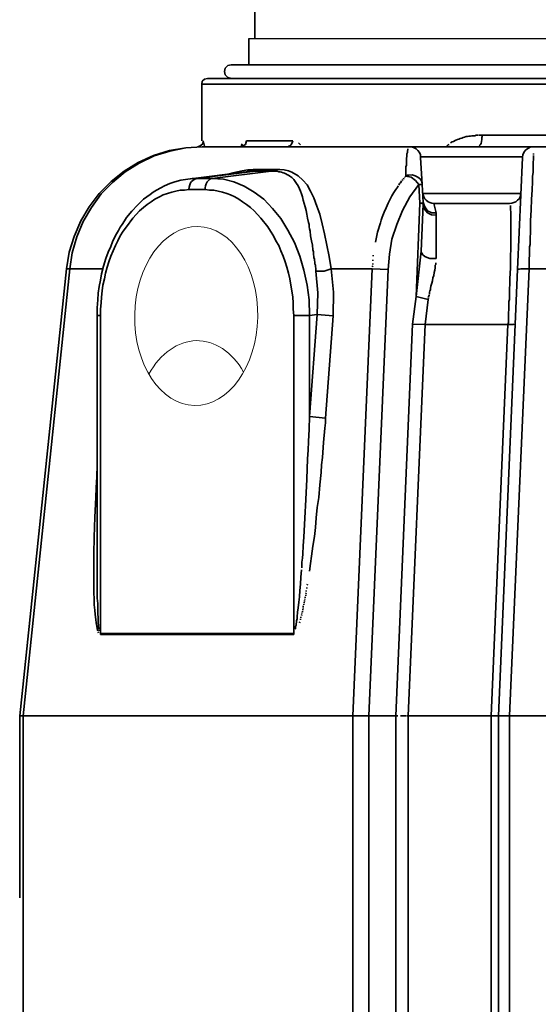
# Model space of a CAD drawing. Header units: millimetres. Extents: x -1661 to 8978, y 10537 to 15989.
# Tile 2 of 24: x -1339 to -883, y 13532 to 14398. Entities that reach past the tile are written whole.
import ezdxf

# ---------------------------------------------------------------- set-up
doc = ezdxf.new("R2010")
doc.units = ezdxf.units.MM
doc.layers.add('C00-00-00-BLACK', color=7, linetype='Continuous')
doc.layers.add('Domyślne', color=7, linetype='Continuous')

# ---------------------------------------------------------------- blocks, each defined once
blk = doc.blocks.new('A$C54842E76')
at = {"layer": 'C00-00-00-BLACK', "color": 7, "linetype": 'Continuous', "lineweight": 35}
for p, q in [((46.2, 1744.91), (46.2, 1714.91)), ((41.1, 1714.91), (41.1, 1691.74)), ((20.35, 1688.78), (19.5, 1685.81)), ((22.46, 1691.32), (20.35, 1688.78)), ((25.42, 1691.74), (22.46, 1691.32)), ((25.42, 1691.74), (414.77, 1691.74)), ((4.66, 1679.88), (2.12, 1679.03)), ((414.77, 1679.88), (4.66, 1679.88)), ((19.5, 1685.81), (20.35, 1682.84)), ((20.35, 1682.84), (22.46, 1680.73)), ((22.46, 1680.73), (25.42, 1679.88)), ((0, 1677.34), (-0.43, 1674.8)), ((414.77, 1674.8), (-0.43, 1674.8)), ((-0.43, 1674.8), (-0.43, 1624.81)), ((2.12, 1679.03), (0, 1677.34)), ((228.35, 1627.35), (229.62, 1627.77)), ((229.62, 1627.77), (230.89, 1628.19)), ((230.89, 1628.19), (232.16, 1628.62)), ((232.16, 1628.62), (233.44, 1628.62)), ((233.44, 1628.62), (234.71, 1629.04)), ((234.71, 1629.04), (235.98, 1629.04)), ((235.98, 1629.04), (237.25, 1629.46)), ((237.25, 1629.46), (238.52, 1629.46)), ((238.52, 1629.46), (239.78, 1629.46)), ((239.78, 1629.46), (241.07, 1629.89)), ((241.07, 1629.89), (241.91, 1629.89)), ((242.34, 1629.89), (243.18, 1629.89)), ((243.6, 1629.89), (244.45, 1629.89)), ((244.88, 1629.89), (245.73, 1629.89)), ((245.73, 1629.89), (246.57, 1629.89)), ((246.57, 1629.89), (246.14, 1627.77)), ((246.14, 1627.77), (246.14, 1626.08)), ((246.57, 1629.89), (414.77, 1629.89)), ((0, 1619.72), (-14.41, 1618.87)), ((0, 1619.72), (-14.41, 1618.87)), ((-1.7, 1620.56), (-3.82, 1619.72)), ((0.43, 1622.27), (-1.7, 1620.56)), ((182.18, 1619.72), (0, 1619.72)), ((0.84, 1624.81), (0.43, 1622.27)), ((0.84, 1624.81), (2.12, 1620.14)), ((34.31, 1620.56), (34.74, 1621.41)), ((34.74, 1621.41), (35.17, 1622.27)), ((38.13, 1621.83), (35.58, 1620.14)), ((38.97, 1624.81), (38.13, 1621.83)), ((38.97, 1624.81), (79.64, 1624.81)), ((76.27, 1620.14), (75.41, 1619.72)), ((77.11, 1620.56), (76.27, 1620.14)), ((77.95, 1620.99), (77.11, 1620.56)), ((78.38, 1621.83), (77.95, 1620.99)), ((79.23, 1623.11), (78.38, 1621.83)), ((79.64, 1624.81), (79.23, 1623.11)), ((84.73, 1623.11), (85.58, 1622.27)), ((85.58, 1622.27), (86.43, 1621.41)), ((182.18, 1619.72), (291.9, 1619.72)), ((183.02, 1619.72), (182.18, 1619.72)), ((184.29, 1619.72), (183.02, 1619.72)), ((186.41, 1618.87), (184.29, 1619.72)), ((215.22, 1619.72), (215.64, 1620.56)), ((215.64, 1620.56), (216.49, 1621.41)), ((216.49, 1621.41), (217.33, 1621.83)), ((218.6, 1623.11), (219.89, 1623.96)), ((219.89, 1623.96), (221.15, 1624.38)), ((221.15, 1624.38), (222.42, 1625.23)), ((222.42, 1625.23), (223.27, 1625.65)), ((223.27, 1625.65), (224.55, 1626.08)), ((224.55, 1626.08), (225.81, 1626.5)), ((225.81, 1626.5), (227.09, 1626.92)), ((227.09, 1626.92), (228.35, 1627.35)), ((244.45, 1621.41), (243.6, 1620.56)), ((245.3, 1622.69), (244.45, 1621.41)), ((245.73, 1624.38), (245.3, 1622.69)), ((246.14, 1626.08), (245.73, 1624.38)), ((288.51, 1619.29), (285.54, 1617.6)), ((291.9, 1619.72), (288.51, 1619.29)), ((588.04, 1619.72), (291.9, 1619.72)), ((-42.79, 1612.1), (-56.35, 1605.74)), ((-42.37, 1611.67), (-55.49, 1605.31)), ((-28.81, 1616.33), (-42.79, 1612.1)), ((-28.38, 1615.91), (-42.37, 1611.67)), ((-14.41, 1618.87), (-28.81, 1616.33)), ((-14.41, 1618.87), (-28.38, 1615.91)), ((179.63, 1609.56), (180.06, 1611.25)), ((180.06, 1613.37), (180.48, 1614.64)), ((180.06, 1611.25), (180.06, 1613.37)), ((180.48, 1615.91), (180.9, 1617.18)), ((180.48, 1614.64), (180.48, 1615.91)), ((180.9, 1617.18), (180.9, 1618.02)), ((188.11, 1618.02), (186.41, 1618.87)), ((189.79, 1616.33), (188.11, 1618.02)), ((191.07, 1614.64), (189.79, 1616.33)), ((191.92, 1612.52), (191.07, 1614.64)), ((191.92, 1610.4), (191.92, 1612.52)), ((191.92, 1610.83), (281.74, 1610.83)), ((191.92, 1610.4), (193.61, 1586.68)), ((277.5, 1511.69), (281.74, 1610.4)), ((282.15, 1612.52), (281.74, 1610.4)), ((283, 1614.64), (282.15, 1612.52)), ((284.28, 1616.33), (283, 1614.64)), ((285.54, 1617.6), (284.28, 1616.33)), ((291.47, 1613.79), (291.47, 1612.94)), ((291.47, 1612.1), (291.47, 1610.4)), ((291.47, 1610.4), (291.47, 1608.28)), ((-56.35, 1605.74), (-68.64, 1598.12)), ((-55.49, 1605.31), (-67.78, 1597.69)), ((179.2, 1602.35), (179.63, 1603.2)), ((179.2, 1601.5), (179.2, 1602.35)), ((179.63, 1607.43), (179.63, 1609.56)), ((179.63, 1604.89), (179.63, 1607.43)), ((179.63, 1604.04), (179.63, 1604.89)), ((179.63, 1603.2), (179.63, 1604.04)), ((291.47, 1608.28), (291.06, 1606.58)), ((291.06, 1606.58), (291.06, 1604.47)), ((291.06, 1604.47), (291.06, 1602.77)), ((291.06, 1602.77), (291.06, 1601.08)), ((-68.64, 1598.12), (-80.07, 1589.22)), ((-67.78, 1597.69), (-78.8, 1588.37)), ((38.55, 1597.69), (-12.71, 1591.33)), ((-5.09, 1591.76), (46.6, 1598.12)), ((8.9, 1591.76), (60.58, 1598.12)), ((27.11, 1596.85), (24.15, 1595.99)), ((29.65, 1597.27), (27.11, 1596.85)), ((35.17, 1598.54), (29.65, 1597.27)), ((40.24, 1599.39), (35.17, 1598.54)), ((39.4, 1597.69), (38.55, 1597.69)), ((40.24, 1598.12), (39.4, 1597.69)), ((44.9, 1599.81), (40.24, 1599.39)), ((41.1, 1598.12), (40.24, 1598.12)), ((41.94, 1598.12), (41.1, 1598.12)), ((42.79, 1598.12), (41.94, 1598.12)), ((43.64, 1598.12), (42.79, 1598.12)), ((44.49, 1598.12), (43.64, 1598.12)), ((49.56, 1599.81), (44.9, 1599.81)), ((45.76, 1598.12), (44.9, 1598.12)), ((46.6, 1598.12), (45.76, 1598.12)), ((46.6, 1598.12), (49.56, 1599.81)), ((60.58, 1598.12), (46.6, 1598.12)), ((63.98, 1599.81), (49.56, 1599.81)), ((60.58, 1598.12), (63.98, 1599.81)), ((61.85, 1598.12), (60.58, 1598.12)), ((63.12, 1598.12), (61.85, 1598.12)), ((63.98, 1598.12), (63.12, 1598.12)), ((68.21, 1599.81), (63.98, 1599.81)), ((65.25, 1598.12), (63.98, 1598.12)), ((66.09, 1598.12), (65.25, 1598.12)), ((67.36, 1597.69), (66.09, 1598.12)), ((68.64, 1597.69), (67.36, 1597.69)), ((72.02, 1599.39), (68.21, 1599.81)), ((69.91, 1597.27), (68.64, 1597.69)), ((71.18, 1596.85), (69.91, 1597.27)), ((72.45, 1596.42), (71.18, 1596.85)), ((75.84, 1598.54), (72.02, 1599.39)), ((73.71, 1595.99), (72.45, 1596.42)), ((74.98, 1595.14), (73.71, 1595.99)), ((75.84, 1594.72), (74.98, 1595.14)), ((78.8, 1597.27), (75.84, 1598.54)), ((77.11, 1593.87), (75.84, 1594.72)), ((78.8, 1592.6), (77.11, 1593.87)), ((84.3, 1594.3), (78.8, 1597.27)), ((88.54, 1590.49), (84.3, 1594.3)), ((177.93, 1592.6), (178.79, 1593.45)), ((179.2, 1600.66), (179.2, 1601.5)), ((179.2, 1599.81), (179.2, 1600.66)), ((179.2, 1598.96), (179.2, 1599.81)), ((179.2, 1597.69), (179.2, 1598.96)), ((179.2, 1596.85), (179.2, 1597.69)), ((179.2, 1595.99), (179.2, 1596.85)), ((179.2, 1595.14), (179.2, 1595.99)), ((179.2, 1593.87), (179.2, 1595.14)), ((179.2, 1593.87), (180.48, 1594.72)), ((183.86, 1593.03), (179.2, 1593.87)), ((180.48, 1594.72), (181.75, 1594.72)), ((181.75, 1594.72), (184.72, 1595.14)), ((184.72, 1595.14), (187.25, 1594.3)), ((187.25, 1594.3), (189.79, 1593.03)), ((291.06, 1597.27), (290.63, 1593.45)), ((290.63, 1593.45), (290.63, 1589.22)), ((291.06, 1601.08), (291.06, 1599.39)), ((291.06, 1599.39), (291.06, 1597.27)), ((-80.07, 1589.22), (-90.66, 1578.62)), ((-78.8, 1588.37), (-88.97, 1578.2)), ((-33.04, 1585.41), (-36.44, 1583.71)), ((-28.38, 1587.52), (-33.04, 1585.41)), ((-24.15, 1588.79), (-28.38, 1587.52)), ((-18.65, 1590.49), (-24.15, 1588.79)), ((-12.71, 1591.33), (-18.65, 1590.49)), ((-8.89, 1591.76), (-12.71, 1591.33)), ((-11.45, 1584.14), (-11.02, 1586.25)), ((-11.02, 1586.25), (-10.16, 1587.95)), ((-10.16, 1587.95), (-9.32, 1589.22)), ((-9.32, 1589.22), (-7.2, 1590.91)), ((-5.09, 1591.76), (-8.89, 1591.76)), ((-7.2, 1590.91), (-5.09, 1591.76)), ((8.9, 1591.76), (-5.09, 1591.76)), ((2.54, 1583.71), (2.97, 1585.41)), ((2.97, 1585.41), (3.39, 1587.1)), ((3.39, 1587.1), (4.24, 1588.79)), ((4.24, 1588.79), (5.5, 1590.06)), ((5.5, 1590.06), (6.36, 1590.91)), ((6.36, 1590.91), (7.63, 1591.76)), ((7.63, 1591.76), (8.9, 1591.76)), ((18.65, 1591.33), (8.9, 1591.76)), ((27.95, 1588.79), (18.65, 1591.33)), ((36.87, 1584.98), (27.95, 1588.79)), ((45.76, 1579.89), (36.87, 1584.98)), ((80.5, 1590.91), (78.8, 1592.6)), ((81.77, 1589.22), (80.5, 1590.91)), ((83.04, 1587.52), (81.77, 1589.22)), ((84.3, 1585.41), (83.04, 1587.52)), ((85.58, 1582.86), (84.3, 1585.41)), ((92.36, 1586.25), (88.54, 1590.49)), ((95.32, 1580.74), (92.36, 1586.25)), ((170.31, 1582.01), (172, 1584.56)), ((172, 1584.56), (172.43, 1585.41)), ((172.86, 1585.83), (173.27, 1586.68)), ((173.27, 1586.68), (173.7, 1587.52)), ((173.7, 1587.52), (174.55, 1587.95)), ((174.55, 1587.95), (174.97, 1588.79)), ((174.97, 1588.79), (175.4, 1589.64)), ((175.82, 1590.06), (176.66, 1590.91)), ((177.09, 1591.33), (177.52, 1592.18)), ((190.65, 1586.68), (182.59, 1575.66)), ((187.68, 1590.06), (183.86, 1593.03)), ((190.65, 1586.68), (187.68, 1590.06)), ((189.79, 1593.03), (191.92, 1591.33)), ((191.49, 1570.15), (190.65, 1586.68)), ((192.77, 1586.68), (190.65, 1586.68)), ((191.92, 1591.33), (193.19, 1589.22)), ((193.61, 1586.68), (192.77, 1586.68)), ((193.19, 1589.22), (193.61, 1586.68)), ((193.61, 1586.68), (194.45, 1570.58)), ((290.63, 1589.22), (290.21, 1581.59)), ((-90.66, 1578.62), (-99.56, 1566.76)), ((-88.97, 1578.2), (-97.45, 1566.34)), ((-45.76, 1577.78), (-51.69, 1573.54)), ((-43.22, 1579.89), (-45.76, 1577.78)), ((-40.24, 1581.59), (-43.22, 1579.89)), ((-36.44, 1583.71), (-40.24, 1581.59)), ((-34.31, 1577.35), (-37.7, 1575.66)), ((-30.5, 1578.62), (-34.31, 1577.35)), ((-26.68, 1579.89), (-30.5, 1578.62)), ((-23.31, 1580.74), (-26.68, 1579.89)), ((-19.49, 1581.59), (-23.31, 1580.74)), ((-15.68, 1581.59), (-19.49, 1581.59)), ((-11.86, 1582.01), (-15.68, 1581.59)), ((-11.86, 1582.01), (-11.45, 1584.14)), ((2.54, 1582.01), (-11.86, 1582.01)), ((2.54, 1582.01), (2.54, 1583.71)), ((6.36, 1581.59), (2.54, 1582.01)), ((10.16, 1581.59), (6.36, 1581.59)), ((13.98, 1580.74), (10.16, 1581.59)), ((17.79, 1579.89), (13.98, 1580.74)), ((21.61, 1578.62), (17.79, 1579.89)), ((24.99, 1577.35), (21.61, 1578.62)), ((28.81, 1575.66), (24.99, 1577.35)), ((54.23, 1573.54), (45.76, 1579.89)), ((86.43, 1580.74), (85.58, 1582.86)), ((87.27, 1578.2), (86.43, 1580.74)), ((88.13, 1575.66), (87.27, 1578.2)), ((98.29, 1574.81), (95.32, 1580.74)), ((165.23, 1573.54), (166.93, 1576.51)), ((166.93, 1576.51), (168.61, 1579.47)), ((168.61, 1579.47), (170.31, 1582.01)), ((194.04, 1579.05), (194.45, 1577.35)), ((194.04, 1578.62), (280.47, 1578.62)), ((194.88, 1575.66), (194.04, 1577.78)), ((194.45, 1577.35), (194.88, 1575.66)), ((279.62, 1575.66), (280.04, 1577.35)), ((280.04, 1577.35), (280.47, 1579.47)), ((290.21, 1581.59), (289.78, 1573.54)), ((-56.78, 1568.45), (-61.85, 1562.95)), ((-51.69, 1573.54), (-56.78, 1568.45)), ((-48.29, 1568.88), (-51.69, 1566.34)), ((-44.9, 1571.43), (-48.29, 1568.88)), ((-41.52, 1573.54), (-44.9, 1571.43)), ((-37.7, 1575.66), (-41.52, 1573.54)), ((32.2, 1573.54), (28.81, 1575.66)), ((35.58, 1571.43), (32.2, 1573.54)), ((38.97, 1568.88), (35.58, 1571.43)), ((42.37, 1566.34), (38.97, 1568.88)), ((61.85, 1565.49), (54.23, 1573.54)), ((88.97, 1572.7), (88.13, 1575.66)), ((89.82, 1569.72), (88.97, 1572.7)), ((90.66, 1566.76), (89.82, 1569.72)), ((100.83, 1567.61), (98.29, 1574.81)), ((103.38, 1560.41), (100.83, 1567.61)), ((161.84, 1565.91), (163.54, 1570.15)), ((163.54, 1570.15), (165.23, 1573.54)), ((182.59, 1575.66), (176.24, 1563.8)), ((191.49, 1570.15), (188.11, 1487.96)), ((193.61, 1569.72), (191.49, 1570.15)), ((191.49, 1570.15), (193.61, 1570.15)), ((192.77, 1527.78), (194.45, 1569.3)), ((193.61, 1570.15), (194.45, 1570.58)), ((194.45, 1569.3), (193.61, 1569.72)), ((194.45, 1571.85), (194.88, 1568.45)), ((195.74, 1566.76), (194.45, 1570.58)), ((194.45, 1570.58), (194.45, 1569.3)), ((195.31, 1565.07), (194.45, 1569.3)), ((194.88, 1575.66), (195.74, 1573.97)), ((195.74, 1573.97), (197.01, 1572.7)), ((197.01, 1572.7), (198.7, 1571.43)), ((198.7, 1571.43), (200.38, 1570.58)), ((200.38, 1570.58), (202.08, 1570.15)), ((202.08, 1570.15), (203.78, 1569.72)), ((203.78, 1569.72), (270.29, 1569.72)), ((203.78, 1569.72), (205.9, 1561.68)), ((270.29, 1569.72), (272.41, 1570.15)), ((271.15, 1567.18), (271.15, 1568.03)), ((271.15, 1565.49), (271.15, 1567.18)), ((272.41, 1570.15), (274.11, 1570.58)), ((274.11, 1570.58), (275.81, 1571.43)), ((275.81, 1571.43), (277.5, 1572.7)), ((277.5, 1572.7), (278.77, 1573.97)), ((278.77, 1573.97), (279.62, 1575.66)), ((289.78, 1573.54), (289.36, 1564.22)), ((-99.56, 1566.76), (-106.77, 1554.47)), ((-97.45, 1566.34), (-104.64, 1554.05)), ((-61.85, 1562.95), (-66.52, 1557.45)), ((-55.08, 1563.37), (-61.01, 1557.01)), ((-51.69, 1566.34), (-55.08, 1563.37)), ((45.76, 1563.37), (42.37, 1566.34)), ((51.69, 1557.01), (45.76, 1563.37)), ((69.05, 1556.59), (61.85, 1565.49)), ((91.5, 1563.8), (90.66, 1566.76)), ((91.93, 1560.41), (91.5, 1563.8)), ((92.79, 1557.01), (91.93, 1560.41)), ((105.49, 1551.93), (103.38, 1560.41)), ((158.45, 1557.87), (160.14, 1562.1)), ((160.14, 1562.1), (161.84, 1565.91)), ((176.24, 1563.8), (171.16, 1551.51)), ((198.27, 1561.68), (195.31, 1565.07)), ((198.27, 1563.37), (195.74, 1566.76)), ((202.08, 1561.68), (198.27, 1563.37)), ((201.67, 1559.99), (198.27, 1561.68)), ((205.9, 1559.56), (201.67, 1559.99)), ((205.9, 1561.68), (202.08, 1561.68)), ((205.9, 1561.68), (205.9, 1559.56)), ((205.9, 1559.56), (205.9, 1521.43)), ((271.15, 1564.22), (271.15, 1565.49)), ((271.56, 1562.53), (271.15, 1564.22)), ((271.56, 1557.87), (271.56, 1562.53)), ((289.36, 1564.22), (288.94, 1554.47)), ((-106.77, 1554.47), (-112.7, 1540.92)), ((-104.64, 1554.05), (-110.15, 1540.49)), ((-70.34, 1551.51), (-72.02, 1548.97)), ((-68.21, 1554.47), (-70.34, 1551.51)), ((-66.52, 1557.45), (-68.21, 1554.47)), ((-61.01, 1557.01), (-66.52, 1549.39)), ((57.62, 1549.39), (51.69, 1557.01)), ((75.41, 1546.43), (69.05, 1556.59)), ((93.63, 1553.2), (92.79, 1557.01)), ((94.06, 1551.51), (93.63, 1553.2)), ((94.06, 1549.39), (94.06, 1551.51)), ((107.61, 1543.03), (105.49, 1551.93)), ((155.05, 1547.28), (155.91, 1550.24)), ((155.91, 1550.24), (156.75, 1552.78)), ((156.75, 1552.78), (157.6, 1555.32)), ((157.6, 1555.32), (158.45, 1557.87)), ((171.16, 1551.51), (166.93, 1538.38)), ((271.56, 1552.36), (271.56, 1557.87)), ((271.56, 1546.01), (271.56, 1552.36)), ((288.94, 1554.47), (288.94, 1549.39)), ((-75.41, 1543.03), (-77.11, 1540.07)), ((-73.71, 1546.01), (-75.41, 1543.03)), ((-72.02, 1541.34), (-74.14, 1537.11)), ((-72.02, 1548.97), (-73.71, 1546.01)), ((-69.48, 1545.58), (-72.02, 1541.34)), ((-66.52, 1549.39), (-69.48, 1545.58)), ((60.16, 1545.58), (57.62, 1549.39)), ((62.69, 1541.34), (60.16, 1545.58)), ((64.82, 1537.11), (62.69, 1541.34)), ((81.34, 1535.41), (75.41, 1546.43)), ((94.47, 1547.7), (94.06, 1549.39)), ((94.9, 1545.58), (94.47, 1547.7)), ((95.32, 1541.34), (94.9, 1545.58)), ((96.17, 1537.11), (95.32, 1541.34)), ((109.72, 1533.3), (107.61, 1543.03)), ((152.95, 1538.8), (153.78, 1541.76)), ((153.78, 1541.76), (154.21, 1544.74)), ((154.21, 1544.74), (155.05, 1547.28)), ((271.56, 1539.22), (271.56, 1546.01)), ((288.94, 1544.74), (288.51, 1539.22)), ((288.94, 1549.39), (288.94, 1544.74)), ((-112.7, 1540.92), (-116.93, 1526.94)), ((-110.15, 1540.49), (-114.38, 1526.51)), ((-78.8, 1536.26), (-80.5, 1532.03)), ((-77.11, 1540.07), (-78.8, 1536.26)), ((-76.26, 1532.87), (-78.37, 1528.21)), ((-74.14, 1537.11), (-76.26, 1532.87)), ((67.36, 1532.87), (64.82, 1537.11)), ((69.05, 1528.21), (67.36, 1532.87)), ((86, 1523.55), (81.34, 1535.41)), ((97.02, 1533.3), (96.17, 1537.11)), ((97.45, 1529.05), (97.02, 1533.3)), ((111.85, 1523.13), (109.72, 1533.3)), ((152.52, 1535.84), (152.95, 1538.8)), ((166.93, 1538.38), (164.8, 1525.24)), ((271.56, 1531.17), (271.56, 1539.22)), ((288.51, 1533.72), (288.1, 1531.6)), ((288.51, 1539.22), (288.51, 1533.72)), ((-116.93, 1526.94), (-119.47, 1512.53)), ((-114.38, 1526.51), (-116.51, 1512.53)), ((-82.61, 1526.94), (-84.73, 1521.43)), ((-80.5, 1532.03), (-82.61, 1526.94)), ((-78.37, 1528.21), (-80.5, 1523.55)), ((71.18, 1523.55), (69.05, 1528.21)), ((97.86, 1527.36), (97.45, 1529.05)), ((97.86, 1526.09), (97.86, 1527.36)), ((97.86, 1524.82), (97.86, 1526.09)), ((98.29, 1523.55), (97.86, 1524.82)), ((150.41, 1523.55), (150.41, 1524.4)), ((164.8, 1525.24), (163.54, 1511.69)), ((192.77, 1527.78), (188.11, 1487.96)), ((192.77, 1526.94), (192.77, 1527.78)), ((193.19, 1526.09), (192.77, 1526.94)), ((194.04, 1524.82), (193.19, 1526.09)), ((195.74, 1523.13), (194.04, 1524.82)), ((271.15, 1522.28), (271.56, 1531.17)), ((288.1, 1523.97), (287.67, 1521.43)), ((288.1, 1531.6), (288.1, 1529.05)), ((288.1, 1529.05), (288.1, 1526.51)), ((288.1, 1526.51), (288.1, 1523.97)), ((-84.73, 1521.43), (-86.85, 1514.65)), ((-82.19, 1518.47), (-83.46, 1513.8)), ((-80.5, 1523.55), (-82.19, 1518.47)), ((72.87, 1518.47), (71.18, 1523.55)), ((74.57, 1513.8), (72.87, 1518.47)), ((89.4, 1511.26), (86, 1523.55)), ((98.29, 1522.28), (98.29, 1523.55)), ((98.72, 1521.01), (98.29, 1522.28)), ((98.72, 1519.74), (98.72, 1521.01)), ((99.13, 1518.47), (98.72, 1519.74)), ((99.13, 1516.77), (99.13, 1518.47)), ((99.56, 1515.5), (99.13, 1516.77)), ((99.56, 1514.23), (99.56, 1515.5)), ((113.54, 1512.53), (111.85, 1523.13)), ((149.98, 1519.32), (149.98, 1520.16)), ((149.98, 1516.34), (149.98, 1517.19)), ((197.85, 1522.28), (195.74, 1523.13)), ((200.38, 1521.43), (197.85, 1522.28)), ((202.94, 1521.43), (200.38, 1521.43)), ((205.9, 1521.43), (202.94, 1521.43)), ((205.47, 1516.34), (205.04, 1515.5)), ((205.04, 1515.5), (205.04, 1514.23)), ((205.47, 1517.61), (205.47, 1516.34)), ((271.15, 1513.38), (271.15, 1522.28)), ((287.67, 1521.43), (287.67, 1518.47)), ((287.67, 1518.47), (287.67, 1515.5)), ((287.67, 1515.5), (287.67, 1512.53)), ((-119.47, 1512.53), (-160.57, 1119.39)), ((-116.51, 1512.53), (-157.6, 1119.39)), ((-117.77, 1512.53), (-118.63, 1512.53)), ((-116.51, 1512.53), (-117.77, 1512.53)), ((-87.27, 1512.53), (-116.51, 1512.53)), ((-88.55, 1507.88), (-89.39, 1502.36)), ((-86.85, 1514.65), (-88.55, 1507.88)), ((-85.16, 1508.72), (-86, 1503.63)), ((-83.46, 1513.8), (-85.16, 1508.72)), ((75.84, 1508.72), (74.57, 1513.8)), ((77.11, 1503.63), (75.84, 1508.72)), ((92.36, 1498.13), (89.4, 1511.26)), ((99.99, 1512.96), (99.56, 1514.23)), ((99.99, 1511.69), (99.99, 1512.96)), ((99.99, 1510.42), (99.99, 1511.69)), ((101.68, 1491.35), (99.99, 1510.42)), ((99.99, 1510.42), (107.19, 1510.42)), ((107.19, 1510.42), (113.54, 1512.53)), ((149.55, 1512.53), (113.54, 1512.53)), ((113.54, 1512.53), (115.65, 1491.77)), ((132.6, 1119.39), (149.55, 1512.53)), ((146.59, 1119.39), (163.54, 1511.69)), ((149.55, 1514.23), (149.98, 1515.07)), ((163.54, 1511.69), (149.55, 1512.53)), ((203.78, 1506.61), (202.94, 1504.48)), ((204.2, 1509.15), (203.78, 1506.61)), ((204.63, 1511.26), (204.2, 1509.15)), ((205.04, 1513.38), (204.63, 1511.26)), ((205.04, 1514.23), (205.04, 1513.38)), ((277.5, 1511.69), (260.55, 1119.39)), ((287.67, 1512.53), (270.29, 1119.39)), ((270.72, 1503.63), (271.15, 1513.38)), ((278.35, 1512.11), (277.5, 1512.11)), ((279.18, 1512.11), (278.35, 1512.11)), ((280.47, 1512.53), (279.18, 1512.11)), ((281.74, 1512.53), (280.47, 1512.53)), ((283.85, 1512.53), (281.74, 1512.53)), ((285.54, 1512.53), (283.85, 1512.53)), ((287.67, 1512.53), (285.54, 1512.53)), ((306.3, 1512.53), (287.67, 1512.53)), ((-89.39, 1502.36), (-90.66, 1496.86)), ((-87.27, 1498.13), (-88.13, 1493.05)), ((-86, 1503.63), (-87.27, 1498.13)), ((77.95, 1498.13), (77.11, 1503.63)), ((78.8, 1493.05), (77.95, 1498.13)), ((94.06, 1485), (92.36, 1498.13)), ((202.08, 1499.82), (201.24, 1497.28)), ((202.51, 1501.94), (202.08, 1499.82)), ((202.94, 1504.48), (202.51, 1501.94)), ((270.72, 1501.94), (270.72, 1503.63)), ((270.72, 1500.67), (270.72, 1501.94)), ((270.72, 1498.98), (270.72, 1500.67)), ((270.72, 1497.71), (270.72, 1498.98)), ((-91.52, 1490.92), (-91.93, 1485)), ((-90.66, 1496.86), (-91.52, 1490.92)), ((-88.13, 1493.05), (-88.55, 1487.54)), ((79.64, 1487.54), (78.8, 1493.05)), ((101.25, 1472.29), (101.68, 1491.35)), ((115.65, 1491.77), (115.24, 1471.02)), ((199.54, 1489.65), (199.54, 1488.81)), ((200.38, 1493.05), (199.97, 1491.77)), ((199.97, 1491.77), (199.97, 1490.08)), ((200.81, 1493.9), (200.38, 1493.05)), ((201.24, 1497.28), (200.81, 1495.17)), ((200.81, 1495.17), (200.81, 1493.9)), ((270.29, 1496.01), (270.72, 1497.71)), ((270.29, 1494.74), (270.29, 1496.01)), ((270.29, 1493.05), (270.29, 1494.74)), ((270.29, 1491.77), (270.29, 1493.05)), ((270.29, 1490.08), (270.29, 1491.77)), ((270.29, 1488.38), (270.29, 1490.08)), ((-91.93, 1485), (-92.36, 1478.21)), ((-88.97, 1482.46), (-89.39, 1476.94)), ((-88.55, 1487.54), (-88.97, 1482.46)), ((80.07, 1482.46), (79.64, 1487.54)), ((80.07, 1476.94), (80.07, 1482.46)), ((94.47, 1471.44), (94.06, 1485)), ((188.11, 1487.96), (185.15, 1463.81)), ((188.11, 1487.96), (198.7, 1485.42)), ((198.7, 1485.42), (196.15, 1463.39)), ((199.12, 1486.69), (198.7, 1485.84)), ((199.54, 1488.81), (199.12, 1487.96)), ((199.12, 1487.96), (199.12, 1487.11)), ((269.88, 1483.73), (270.29, 1485.42)), ((269.88, 1482.46), (269.88, 1483.73)), ((269.88, 1480.76), (269.88, 1482.46)), ((269.88, 1479.06), (269.88, 1480.76)), ((270.29, 1487.11), (270.29, 1488.38)), ((270.29, 1485.42), (270.29, 1487.11)), ((-92.36, 1478.21), (-92.36, 1471.44)), ((-89.39, 1476.94), (-89.39, 1471.44)), ((80.5, 1471.44), (80.07, 1476.94)), ((94.47, 1471.44), (101.25, 1472.29)), ((94.47, 1382.48), (101.25, 1472.29)), ((115.24, 1471.02), (101.25, 1472.29)), ((269.45, 1474.4), (269.88, 1476.1)), ((269.45, 1472.71), (269.45, 1474.4)), ((269.45, 1471.44), (269.45, 1472.71)), ((269.88, 1477.79), (269.88, 1479.06)), ((269.88, 1476.1), (269.88, 1477.79)), ((-89.39, 1471.44), (-92.36, 1471.44)), ((-92.36, 1471.44), (-92.36, 1247.76)), ((-89.39, 1471.44), (-89.39, 1191.83)), ((80.5, 1191.83), (80.5, 1471.44)), ((80.5, 1471.44), (94.47, 1471.44)), ((94.47, 1382.48), (94.47, 1471.44)), ((115.24, 1471.02), (108.45, 1381.21)), ((185.15, 1463.81), (170.31, 1119.39)), ((196.15, 1463.39), (181.33, 1119.39)), ((185.15, 1463.81), (196.15, 1463.39)), ((196.15, 1463.39), (269.02, 1463.39)), ((254.2, 1119.39), (269.02, 1463.39)), ((269.02, 1463.39), (269.45, 1465.08)), ((270.29, 1463.39), (269.02, 1463.39)), ((269.45, 1469.75), (269.45, 1471.44)), ((269.45, 1468.05), (269.45, 1469.75)), ((269.45, 1466.35), (269.45, 1468.05)), ((269.45, 1465.08), (269.45, 1466.35)), ((271.56, 1463.39), (270.29, 1463.39)), ((272.84, 1463.39), (271.56, 1463.39)), ((273.68, 1463.39), (272.84, 1463.39)), ((274.53, 1463.81), (273.68, 1463.39)), ((94.06, 1371.46), (94.47, 1382.48)), ((108.45, 1381.21), (94.47, 1382.48)), ((108.04, 1372.31), (108.45, 1376.98)), ((108.45, 1376.98), (108.45, 1381.21)), ((93.63, 1360.45), (94.06, 1371.46)), ((106.76, 1359.6), (108.04, 1372.31)), ((93.2, 1352.83), (93.63, 1360.45)), ((105.91, 1346.47), (106.76, 1359.6)), ((92.79, 1345.2), (93.2, 1352.83)), ((91.93, 1327.4), (92.79, 1345.2)), ((105.06, 1340.11), (105.91, 1346.47)), ((-92.36, 1336.3), (-92.79, 1332.91)), ((103.38, 1322.32), (104.65, 1333.34)), ((104.65, 1333.34), (105.06, 1340.11)), ((-92.79, 1329.09), (-93.2, 1320.2)), ((-92.79, 1332.91), (-92.79, 1329.09)), ((91.09, 1309.6), (91.93, 1327.4)), ((-93.2, 1320.2), (-93.63, 1311.3)), ((102.52, 1311.3), (103.38, 1322.32)), ((-93.63, 1311.3), (-94.48, 1293.94)), ((90.24, 1293.08), (91.09, 1309.6)), ((101.25, 1302.41), (102.52, 1311.3)), ((100.41, 1293.51), (101.25, 1302.41)), ((-94.48, 1293.94), (-94.9, 1276.56)), ((89.4, 1276.56), (90.24, 1293.08)), ((99.56, 1285.03), (100.41, 1293.51)), ((98.72, 1276.99), (99.56, 1285.03)), ((-94.9, 1276.56), (-95.32, 1261.74)), ((88.97, 1268.93), (89.4, 1276.56)), ((97.45, 1268.51), (98.72, 1276.99)), ((88.54, 1261.74), (88.97, 1268.93)), ((96.17, 1259.61), (97.45, 1268.51)), ((-95.32, 1261.74), (-95.32, 1246.48)), ((87.7, 1254.54), (88.13, 1257.91)), ((88.13, 1257.91), (88.54, 1261.74)), ((95.32, 1253.26), (96.17, 1259.61)), ((-92.36, 1247.76), (-92.36, 1240.98)), ((86.86, 1241.39), (87.27, 1247.76)), ((87.7, 1252.84), (87.7, 1254.54)), ((87.7, 1251.15), (87.7, 1252.84)), ((87.7, 1250.29), (87.7, 1251.15)), ((87.7, 1249.45), (87.7, 1250.29)), ((94.47, 1246.48), (95.32, 1253.26)), ((-95.32, 1246.48), (-95.32, 1240.13)), ((-95.32, 1240.13), (-95.32, 1233.35)), ((-92.36, 1240.98), (-92.36, 1234.2)), ((86.43, 1235.04), (86.86, 1241.39)), ((-95.32, 1233.35), (-95.32, 1227.84)), ((-92.36, 1234.2), (-92.36, 1228.69)), ((85.58, 1224.03), (86, 1229.53)), ((86, 1229.53), (86.43, 1235.04)), ((91.5, 1228.69), (91.5, 1229.53)), ((91.93, 1231.23), (91.93, 1232.07)), ((92.36, 1234.2), (92.79, 1235.04)), ((-95.32, 1227.84), (-94.9, 1221.91)), ((-94.9, 1221.91), (-94.9, 1216.83)), ((-92.36, 1228.69), (-92.36, 1222.77)), ((-92.36, 1222.77), (-91.93, 1218.1)), ((85.16, 1219.37), (85.58, 1224.03)), ((90.24, 1221.49), (90.24, 1222.34)), ((90.66, 1223.18), (90.66, 1224.03)), ((91.09, 1226.57), (91.5, 1227.42)), ((91.09, 1224.88), (91.09, 1225.73)), ((-94.9, 1216.83), (-94.48, 1212.17)), ((-94.48, 1212.17), (-94.05, 1208.36)), ((-91.93, 1218.1), (-91.93, 1213.01)), ((-91.93, 1213.01), (-91.93, 1209.21)), ((83.88, 1210.48), (84.3, 1214.28)), ((84.3, 1214.28), (85.16, 1219.37)), ((88.54, 1212.17), (88.54, 1213.01)), ((88.97, 1215.14), (88.97, 1215.98)), ((88.97, 1213.85), (88.97, 1214.71)), ((89.4, 1216.83), (89.4, 1217.67)), ((89.82, 1219.79), (90.24, 1220.63)), ((89.82, 1218.51), (89.82, 1219.37)), ((-94.05, 1208.36), (-93.63, 1204.12)), ((-93.63, 1204.12), (-93.2, 1201.15)), ((-91.93, 1209.21), (-91.52, 1205.38)), ((-91.52, 1205.38), (-91.52, 1203.69)), ((-91.52, 1203.69), (-91.52, 1201.99)), ((83.04, 1202.85), (83.46, 1204.54)), ((83.46, 1206.24), (83.88, 1210.48)), ((83.46, 1204.54), (83.46, 1206.24)), ((86.43, 1203.69), (86.43, 1204.54)), ((86.86, 1205.38), (86.86, 1206.24)), ((87.27, 1207.51), (87.7, 1208.36)), ((87.7, 1209.21), (87.7, 1210.05)), ((88.13, 1210.48), (88.13, 1211.32)), ((-93.2, 1201.15), (-92.79, 1198.19)), ((-92.79, 1198.19), (-92.36, 1196.07)), ((-92.36, 1196.07), (-91.93, 1193.95)), ((-91.52, 1201.99), (-91.52, 1200.73)), ((-91.52, 1200.73), (-91.09, 1199.46)), ((-91.09, 1199.46), (-91.09, 1198.19)), ((-91.09, 1198.19), (-91.09, 1196.92)), ((-91.09, 1196.92), (-90.66, 1196.07)), ((-90.66, 1196.07), (-90.66, 1195.23)), ((-90.66, 1194.79), (-90.66, 1193.95)), ((81.77, 1195.65), (82.2, 1196.5)), ((82.2, 1197.76), (82.61, 1199.03)), ((82.2, 1196.5), (82.2, 1197.76)), ((82.61, 1200.3), (83.04, 1201.58)), ((82.61, 1199.03), (82.61, 1200.3)), ((83.04, 1201.58), (83.04, 1202.85)), ((85.58, 1201.15), (86, 1201.99)), ((-91.52, 1193.1), (-91.09, 1192.25)), ((-89.39, 1191.83), (80.5, 1191.83)), ((-89.39, 1191.83), (-89.39, 1190.99)), ((-89.39, 1190.99), (80.5, 1190.99)), ((80.5, 1190.99), (80.5, 1191.83)), ((-160.57, 1119.39), (-159.73, 1119.39)), ((-160.57, 1119.39), (-160.57, 959.24)), ((-159.73, 1119.39), (-157.6, 1119.39)), ((-157.6, 1119.39), (132.6, 1119.39)), ((-157.6, 1119.39), (-157.6, 500.35)), ((132.6, 1119.39), (146.59, 1119.39)), ((132.6, 500.35), (132.6, 1119.39)), ((146.59, 1119.39), (170.31, 1119.39)), ((146.59, 500.35), (146.59, 1119.39)), ((170.31, 1119.39), (170.31, 500.35)), ((171.16, 1119.39), (172, 1119.39)), ((174.55, 1119.39), (175.4, 1119.39)), ((175.4, 1119.39), (176.24, 1119.39)), ((176.66, 1119.39), (177.52, 1119.39)), ((177.52, 1119.39), (178.36, 1119.39)), ((178.36, 1119.39), (179.2, 1119.39)), ((179.63, 1119.39), (180.48, 1119.39)), ((180.48, 1119.39), (181.33, 1119.39)), ((181.33, 1119.39), (254.2, 1119.39)), ((181.33, 1119.39), (181.33, 500.35)), ((254.2, 1119.39), (260.55, 1119.39)), ((254.2, 500.35), (254.2, 1119.39)), ((260.55, 1119.39), (270.29, 1119.39)), ((260.55, 1119.39), (260.55, 500.35)), ((270.29, 1119.39), (609.22, 1119.39)), ((270.29, 1119.39), (270.29, 500.35))]:
    blk.add_line(p, q, dxfattribs=at)
at = {"layer": 'Domyślne', "color": 7, "linetype": 'Continuous', "lineweight": 25}
blk.add_line((41.1, 1714.91), (415.42, 1714.91), dxfattribs=at)
at = {"layer": 'Domyślne', "color": 7, "linetype": 'Continuous', "lineweight": 18}
blk.add_ellipse((-5.24, 1470.85), major_axis=(-1.45, -78.7), ratio=0.687779, dxfattribs=at)
blk.add_ellipse((-5.24, 1370.53), major_axis=(-1.45, -78.7), ratio=0.687779, start_param=2.288712, end_param=4.048106, dxfattribs=at)

msp = doc.modelspace()

# ---------------------------------------------------------------- block references
msp.add_blockref('A$C54842E76', (-1178.614, 12666.754))

doc.saveas('drawing.dxf')
